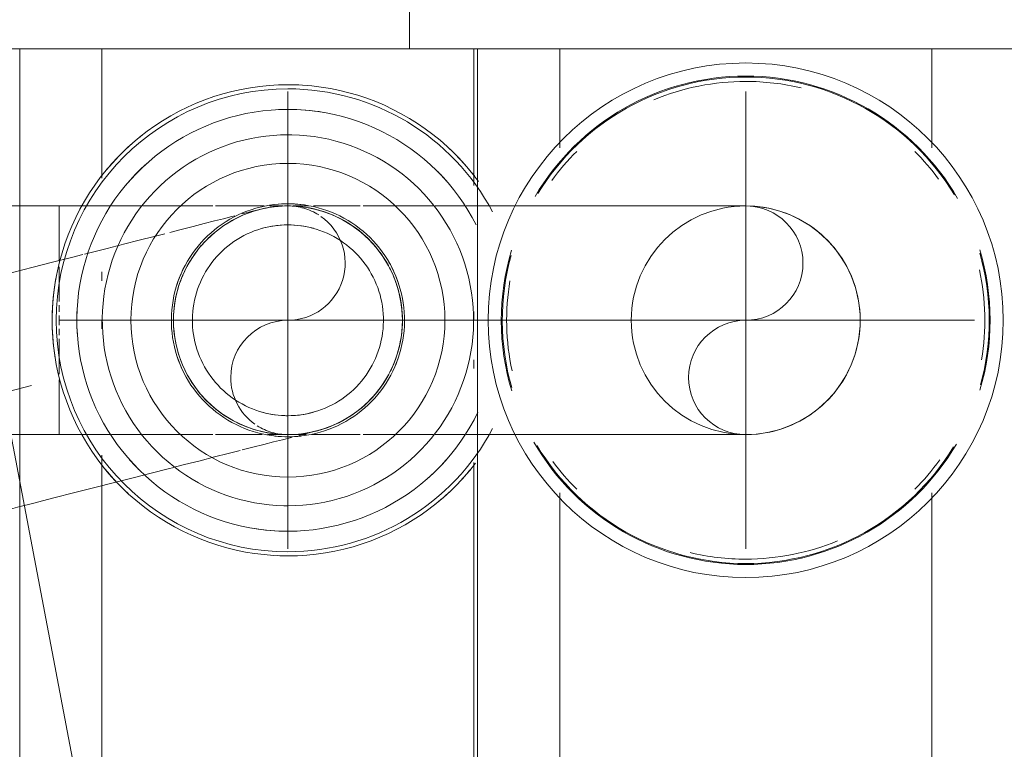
# Model space of a CAD drawing. Header units: millimetres. Extents: x 25873 to 52219, y 4748 to 39565.
# Tile 61 of 85: x 33576 to 33645, y 38041 to 38093. Entities that reach past the tile are written whole.
import ezdxf

# ---------------------------------------------------------------- set-up
doc = ezdxf.new("R2010")
doc.units = ezdxf.units.MM
for name, pattern in [('ADSK_Осевая', [700, 500, -100, 0, -100]), ('ADSK_Скрыто', [300, 150, -150]), ('ADSK_Штриховая_ш3 п1_5', [225, 150, -75])]:
    doc.linetypes.add(name, pattern=pattern)
for name, color, linetype, lineweight in [('A-DETL-____-HDLN', 90, 'ADSK_Скрыто', 9), ('A-DETL-____-MBND', 5, 'ADSK_Штриховая_ш3 п1_5', 20), ('M-EQPM-___-IDEN', 50, 'Continuous', 20), ('M-EQPM-____-OTLN', 50, 'Continuous', 20), ('P-PIPE-____-CNTR', 3, 'ADSK_Осевая', 20)]:
    doc.layers.add(name, color=color, linetype=linetype, lineweight=lineweight)

# ---------------------------------------------------------------- blocks, each defined once
blk = doc.blocks.new('ADSK_Коллектор с регулирующими клапанами и расходомерами - N5-1658201-В_Этаж 01_Отопление')
at = {"layer": 'M-EQPM-____-OTLN'}
for p, q in [((62, -14.5), (62, -18.5)), ((62, -18.5), (62, -53)), ((68.929, -23), (62, -23)), ((118.929, -23), (93.071, -23)), ((62, -49), (68.929, -49)), ((93.071, -49), (118.929, -49)), ((62, -59.5), (62, -53)), ((62, -54.75), (250, -54.75)), ((71.564, -55), (62, -55)), ((81, -55), (80.392, -55)), ((84.38, -55), (83.762, -55)), ((121.564, -55), (90.942, -55)), ((50, -59.5), (62, -59.5)), ((62, -59.5), (62, -85)), ((62, -81), (71.058, -81)), ((77.62, -81), (78.238, -81)), ((81, -81), (81.608, -81)), ((90.438, -81), (121.058, -81)), ((62, -91.5), (62, -85)), ((62, -86.75), (250, -86.75))]:
    blk.add_line(p, q, dxfattribs=at)
at = {"layer": 'M-EQPM-____-OTLN', "flags": 128}
for points in [[(71.3, -54.674), (70.775, -55.072), (70.266, -55.491), (69.774, -55.931), (69.301, -56.389), (68.846, -56.866), (68.41, -57.361), (67.995, -57.873), (67.6, -58.401), (67.227, -58.945), (66.876, -59.503), (66.547, -60.075), (66.242, -60.659), (65.96, -61.255), (65.703, -61.862), (65.469, -62.478), (65.261, -63.104), (65.078, -63.737), (64.92, -64.377), (64.788, -65.023), (64.682, -65.674), (64.602, -66.328), (64.548, -66.985), (64.521, -67.644), (64.517, -68)], [(74.328, -54.839), (73.807, -55.116), (73.297, -55.414), (72.8, -55.732), (72.316, -56.07), (71.846, -56.427), (71.391, -56.802), (70.951, -57.195), (70.527, -57.606), (70.119, -58.033), (69.729, -58.476), (69.358, -58.934), (69.004, -59.407), (68.67, -59.894), (68.356, -60.393), (68.062, -60.905), (67.789, -61.428), (67.536, -61.962), (67.306, -62.505), (67.097, -63.057), (66.91, -63.617), (66.746, -64.184), (66.605, -64.757), (66.487, -65.335), (66.392, -65.918), (66.32, -66.504), (66.272, -67.092), (66.248, -67.681), (66.244, -68)], [(93.978, -68), (93.968, -67.481), (93.937, -66.963), (93.885, -66.446), (93.813, -65.932), (93.72, -65.422), (93.606, -64.915), (93.473, -64.413), (93.32, -63.917), (93.146, -63.428), (92.954, -62.946), (92.742, -62.472), (92.512, -62.007), (92.263, -61.551), (91.996, -61.106), (91.711, -60.672), (91.41, -60.249), (91.092, -59.839), (90.757, -59.442), (90.407, -59.059), (90.042, -58.69), (89.663, -58.336), (89.269, -57.997), (88.863, -57.674), (88.443, -57.368), (88.012, -57.079), (87.57, -56.807), (87.117, -56.554), (86.654, -56.318), (86.183, -56.101), (85.703, -55.904), (85.215, -55.725), (84.721, -55.567), (84.221, -55.428), (83.716, -55.309), (83.206, -55.21), (82.693, -55.133), (82.177, -55.075), (81.659, -55.038), (81.14, -55.022), (80.621, -55.027), (80.103, -55.053), (79.586, -55.099), (79.071, -55.166), (78.559, -55.253), (78.051, -55.361), (77.548, -55.489), (77.051, -55.637), (76.559, -55.805), (76.075, -55.992), (75.599, -56.199), (75.132, -56.424), (74.673, -56.668), (74.225, -56.93), (73.788, -57.21), (73.362, -57.507), (72.949, -57.821), (72.548, -58.151), (72.161, -58.497), (71.788, -58.858), (71.43, -59.234), (71.087, -59.623), (70.76, -60.026), (70.449, -60.442), (70.155, -60.87), (69.879, -61.31), (69.62, -61.76), (69.38, -62.22), (69.158, -62.689), (68.955, -63.167), (68.772, -63.652), (68.607, -64.145), (68.463, -64.644), (68.339, -65.148), (68.235, -65.656), (68.152, -66.168), (68.089, -66.684), (68.046, -67.201), (68.025, -67.72), (68.022, -68)], [(95.756, -68), (95.744, -67.41), (95.709, -66.821), (95.65, -66.234), (95.567, -65.649), (95.462, -65.068), (95.333, -64.493), (95.181, -63.922), (95.007, -63.358), (94.81, -62.802), (94.591, -62.254), (94.35, -61.715), (94.088, -61.186), (93.805, -60.668), (93.502, -60.162), (93.178, -59.668), (92.835, -59.188), (92.474, -58.722), (92.093, -58.27), (91.695, -57.834), (91.28, -57.415), (90.849, -57.012), (90.402, -56.627), (89.939, -56.26), (89.463, -55.912), (88.973, -55.584), (88.47, -55.275), (87.955, -54.986), (87.429, -54.718)], [(97.483, -68), (97.47, -67.341), (97.43, -66.683), (97.364, -66.027), (97.272, -65.374), (97.154, -64.725), (97.011, -64.082), (96.841, -63.445), (96.646, -62.815), (96.426, -62.193), (96.182, -61.581), (95.913, -60.979), (95.62, -60.389), (95.304, -59.81), (94.965, -59.244), (94.604, -58.693), (94.221, -58.156), (93.817, -57.636), (93.392, -57.131), (92.947, -56.645), (92.484, -56.176), (92.002, -55.726), (91.502, -55.296), (90.986, -54.886)], [(89.15, -68), (89.143, -67.674), (89.124, -67.349), (89.091, -67.024), (89.046, -66.702), (88.988, -66.381), (88.916, -66.063), (88.833, -65.748), (88.736, -65.436), (88.628, -65.129), (88.507, -64.826), (88.374, -64.529), (88.229, -64.236), (88.073, -63.95), (87.905, -63.671), (87.726, -63.398), (87.537, -63.133), (87.337, -62.875), (87.127, -62.626), (86.907, -62.385), (86.678, -62.154), (86.44, -61.931), (86.193, -61.718), (85.937, -61.516), (85.674, -61.324), (85.403, -61.142), (85.126, -60.971), (84.841, -60.812), (84.551, -60.664), (84.255, -60.528), (83.953, -60.404), (83.647, -60.292), (83.337, -60.192), (83.023, -60.105), (82.705, -60.03), (82.385, -59.969), (82.063, -59.92), (81.739, -59.884), (81.414, -59.861), (81.088, -59.85), (80.762, -59.853), (80.436, -59.87), (80.112, -59.899), (79.788, -59.941), (79.467, -59.995), (79.148, -60.063), (78.832, -60.144), (78.52, -60.237), (78.211, -60.342), (77.907, -60.46), (77.608, -60.589), (77.315, -60.731), (77.027, -60.884), (76.746, -61.049), (76.471, -61.224), (76.204, -61.411), (75.944, -61.608), (75.692, -61.815), (75.449, -62.032), (75.215, -62.259), (74.99, -62.495), (74.775, -62.74), (74.57, -62.993), (74.374, -63.254), (74.19, -63.523), (74.016, -63.799), (73.854, -64.081), (73.703, -64.37), (73.564, -64.665), (73.436, -64.965), (73.321, -65.27), (73.218, -65.579), (73.127, -65.892), (73.049, -66.209), (72.984, -66.528), (72.932, -66.85), (72.892, -67.173), (72.865, -67.498), (72.852, -67.824), (72.85, -68)], [(87.676, -68), (87.671, -67.733), (87.655, -67.466), (87.628, -67.201), (87.591, -66.936), (87.543, -66.674), (87.485, -66.413), (87.416, -66.155), (87.337, -65.9), (87.248, -65.648), (87.149, -65.4), (87.04, -65.156), (86.922, -64.917), (86.794, -64.683), (86.656, -64.454), (86.51, -64.23), (86.355, -64.013), (86.191, -63.802), (86.019, -63.598), (85.839, -63.401), (85.651, -63.211), (85.456, -63.029), (85.254, -62.855), (85.044, -62.689), (84.829, -62.531), (84.607, -62.382), (84.38, -62.243), (84.147, -62.112), (83.909, -61.991), (83.666, -61.879), (83.419, -61.778), (83.168, -61.686), (82.914, -61.604), (82.657, -61.533), (82.397, -61.472), (82.135, -61.421), (81.871, -61.381), (81.605, -61.351), (81.339, -61.333), (81.072, -61.324), (80.805, -61.327), (80.538, -61.34), (80.272, -61.364), (80.008, -61.398), (79.744, -61.443), (79.483, -61.499), (79.224, -61.564), (78.968, -61.641), (78.716, -61.727), (78.467, -61.823), (78.222, -61.93), (77.981, -62.045), (77.746, -62.171), (77.515, -62.306), (77.29, -62.45), (77.071, -62.602), (76.858, -62.764), (76.652, -62.934), (76.453, -63.112), (76.261, -63.297), (76.077, -63.491), (75.901, -63.691), (75.733, -63.898), (75.573, -64.112), (75.422, -64.333), (75.279, -64.559), (75.146, -64.79), (75.023, -65.027), (74.909, -65.268), (74.804, -65.514), (74.71, -65.764), (74.625, -66.017), (74.551, -66.273), (74.487, -66.533), (74.434, -66.794), (74.391, -67.058), (74.358, -67.323), (74.337, -67.589), (74.326, -67.856), (74.324, -68)], [(64.517, -68), (64.53, -68.659), (64.57, -69.317), (64.636, -69.973), (64.728, -70.626), (64.846, -71.275), (64.989, -71.918), (65.159, -72.555), (65.354, -73.185), (65.574, -73.807), (65.818, -74.419), (66.087, -75.021), (66.38, -75.611), (66.696, -76.19), (67.035, -76.756), (67.396, -77.307), (67.779, -77.844), (68.183, -78.364), (68.608, -78.869), (69.053, -79.355), (69.516, -79.824), (69.998, -80.274), (70.498, -80.704), (71.014, -81.114), (71.547, -81.503), (72.094, -81.87), (72.656, -82.215), (73.231, -82.537), (73.819, -82.836), (74.418, -83.112), (75.027, -83.363), (75.646, -83.589), (76.274, -83.791), (76.909, -83.967), (77.551, -84.118), (78.198, -84.243), (78.85, -84.342), (79.505, -84.415), (80.163, -84.462), (80.822, -84.482), (81.481, -84.476), (82.14, -84.443), (82.796, -84.385), (83.45, -84.3), (84.1, -84.189), (84.745, -84.052), (85.384, -83.889), (86.016, -83.701), (86.64, -83.488), (87.254, -83.25), (87.859, -82.988), (88.453, -82.702), (89.035, -82.392), (89.604, -82.059), (90.16, -81.704), (90.7, -81.326), (91.225, -80.928), (91.734, -80.509), (92.226, -80.069), (92.699, -79.611), (93.154, -79.134), (93.59, -78.639), (94.005, -78.127), (94.4, -77.599), (94.773, -77.055), (95.124, -76.497), (95.453, -75.925), (95.758, -75.341), (96.04, -74.745), (96.297, -74.138), (96.531, -73.522), (96.739, -72.896), (96.922, -72.263), (97.08, -71.623), (97.212, -70.977), (97.318, -70.326), (97.398, -69.672), (97.452, -69.015), (97.479, -68.356), (97.483, -68)], [(66.244, -68), (66.256, -68.59), (66.291, -69.179), (66.35, -69.766), (66.433, -70.351), (66.538, -70.932), (66.667, -71.507), (66.819, -72.078), (66.993, -72.642), (67.19, -73.198), (67.409, -73.746), (67.65, -74.285), (67.912, -74.814), (68.195, -75.332), (68.498, -75.838), (68.822, -76.332), (69.165, -76.812), (69.526, -77.278), (69.907, -77.73), (70.305, -78.166), (70.72, -78.585), (71.151, -78.988), (71.598, -79.373), (72.061, -79.74), (72.537, -80.088), (73.027, -80.416), (73.53, -80.725), (74.045, -81.014), (74.571, -81.282), (75.107, -81.528), (75.653, -81.753), (76.207, -81.956), (76.769, -82.136), (77.338, -82.294), (77.913, -82.429), (78.492, -82.541), (79.076, -82.63), (79.662, -82.695), (80.251, -82.737), (80.841, -82.755), (81.431, -82.749), (82.02, -82.72), (82.608, -82.668), (83.193, -82.592), (83.775, -82.492), (84.353, -82.37), (84.924, -82.224), (85.49, -82.056), (86.049, -81.865), (86.599, -81.652), (87.141, -81.417), (87.672, -81.161), (88.193, -80.884), (88.703, -80.586), (89.2, -80.268), (89.684, -79.93), (90.154, -79.573), (90.609, -79.198), (91.049, -78.805), (91.473, -78.394), (91.881, -77.967), (92.271, -77.524), (92.642, -77.066), (92.996, -76.593), (93.33, -76.106), (93.644, -75.607), (93.938, -75.095), (94.211, -74.572), (94.464, -74.038), (94.694, -73.495), (94.903, -72.943), (95.09, -72.383), (95.254, -71.816), (95.395, -71.243), (95.513, -70.665), (95.608, -70.082), (95.68, -69.496), (95.728, -68.908), (95.752, -68.319), (95.756, -68)], [(68.022, -68), (68.032, -68.519), (68.063, -69.037), (68.115, -69.554), (68.187, -70.068), (68.28, -70.578), (68.394, -71.085), (68.527, -71.587), (68.68, -72.083), (68.854, -72.572), (69.046, -73.054), (69.258, -73.528), (69.488, -73.993), (69.737, -74.449), (70.004, -74.894), (70.289, -75.328), (70.59, -75.751), (70.908, -76.161), (71.243, -76.558), (71.593, -76.941), (71.958, -77.31), (72.337, -77.664), (72.731, -78.003), (73.137, -78.326), (73.557, -78.632), (73.988, -78.921), (74.43, -79.193), (74.883, -79.446), (75.346, -79.682), (75.817, -79.899), (76.297, -80.096), (76.785, -80.275), (77.279, -80.433), (77.779, -80.572), (78.284, -80.691), (78.794, -80.79), (79.307, -80.867), (79.823, -80.925), (80.341, -80.962), (80.86, -80.978), (81.379, -80.973), (81.897, -80.947), (82.414, -80.901), (82.929, -80.834), (83.441, -80.747), (83.949, -80.639), (84.452, -80.511), (84.949, -80.363), (85.441, -80.195), (85.925, -80.008), (86.401, -79.801), (86.868, -79.576), (87.327, -79.332), (87.775, -79.07), (88.212, -78.79), (88.638, -78.493), (89.051, -78.179), (89.452, -77.849), (89.839, -77.503), (90.212, -77.142), (90.57, -76.766), (90.913, -76.377), (91.24, -75.974), (91.551, -75.558), (91.845, -75.13), (92.121, -74.69), (92.38, -74.24), (92.62, -73.78), (92.842, -73.311), (93.045, -72.833), (93.228, -72.348), (93.393, -71.855), (93.537, -71.356), (93.661, -70.852), (93.765, -70.344), (93.848, -69.832), (93.911, -69.316), (93.954, -68.799), (93.975, -68.28), (93.978, -68)], [(72.85, -68), (72.857, -68.326), (72.876, -68.651), (72.909, -68.976), (72.954, -69.298), (73.012, -69.619), (73.084, -69.937), (73.167, -70.252), (73.264, -70.564), (73.372, -70.871), (73.493, -71.174), (73.626, -71.471), (73.771, -71.764), (73.927, -72.05), (74.095, -72.329), (74.274, -72.602), (74.463, -72.867), (74.663, -73.125), (74.873, -73.374), (75.093, -73.615), (75.322, -73.846), (75.56, -74.069), (75.807, -74.282), (76.063, -74.484), (76.326, -74.676), (76.597, -74.858), (76.874, -75.029), (77.159, -75.188), (77.449, -75.336), (77.745, -75.472), (78.047, -75.596), (78.353, -75.708), (78.663, -75.808), (78.977, -75.895), (79.295, -75.97), (79.615, -76.031), (79.937, -76.08), (80.261, -76.116), (80.586, -76.139), (80.912, -76.15), (81.238, -76.147), (81.564, -76.13), (81.888, -76.101), (82.212, -76.059), (82.533, -76.005), (82.852, -75.937), (83.168, -75.856), (83.48, -75.763), (83.789, -75.658), (84.093, -75.54), (84.392, -75.411), (84.685, -75.269), (84.973, -75.116), (85.254, -74.951), (85.529, -74.776), (85.796, -74.589), (86.056, -74.392), (86.308, -74.185), (86.551, -73.968), (86.785, -73.741), (87.01, -73.505), (87.225, -73.26), (87.43, -73.007), (87.626, -72.746), (87.81, -72.477), (87.984, -72.201), (88.146, -71.919), (88.297, -71.63), (88.436, -71.335), (88.564, -71.035), (88.679, -70.73), (88.782, -70.421), (88.873, -70.108), (88.951, -69.791), (89.016, -69.472), (89.068, -69.15), (89.108, -68.827), (89.135, -68.502), (89.148, -68.176), (89.15, -68)], [(74.324, -68), (74.329, -68.267), (74.345, -68.534), (74.372, -68.799), (74.409, -69.064), (74.457, -69.326), (74.515, -69.587), (74.584, -69.845), (74.663, -70.1), (74.752, -70.352), (74.851, -70.6), (74.96, -70.844), (75.078, -71.083), (75.206, -71.317), (75.344, -71.546), (75.49, -71.77), (75.645, -71.987), (75.809, -72.198), (75.981, -72.402), (76.161, -72.599), (76.349, -72.789), (76.544, -72.971), (76.746, -73.145), (76.956, -73.311), (77.171, -73.469), (77.393, -73.618), (77.62, -73.757), (77.853, -73.888), (78.091, -74.009), (78.334, -74.121), (78.581, -74.222), (78.832, -74.314), (79.086, -74.396), (79.343, -74.467), (79.603, -74.528), (79.865, -74.579), (80.129, -74.619), (80.395, -74.649), (80.661, -74.667), (80.928, -74.676), (81.195, -74.673), (81.462, -74.66), (81.728, -74.636), (81.992, -74.602), (82.256, -74.557), (82.517, -74.501), (82.776, -74.436), (83.032, -74.359), (83.284, -74.273), (83.533, -74.177), (83.778, -74.07), (84.019, -73.955), (84.254, -73.829), (84.485, -73.694), (84.71, -73.55), (84.929, -73.398), (85.142, -73.236), (85.348, -73.066), (85.547, -72.888), (85.739, -72.703), (85.923, -72.509), (86.099, -72.309), (86.267, -72.102), (86.427, -71.888), (86.578, -71.667), (86.721, -71.441), (86.854, -71.21), (86.977, -70.973), (87.091, -70.732), (87.196, -70.486), (87.29, -70.236), (87.375, -69.983), (87.449, -69.727), (87.513, -69.467), (87.566, -69.206), (87.609, -68.942), (87.642, -68.677), (87.663, -68.411), (87.674, -68.144), (87.676, -68)]]:
    blk.add_lwpolyline(points, dxfattribs=at)
at = {"layer": 'M-EQPM-____-OTLN'}
for centre, radius, start, end in [((81, -36), 18, 360, 180), ((81, -36), 17.084, 73.33823, 106.80841), ((81, -36), 17.018, 74.57897, 106.00521), ((81, -36), 16.711, 80.47358, 102.18931), ((81, -36), 17.084, 119.91774, 180), ((81, -36), 17.084, 360, 59.53495), ((81, -36), 17.018, 121.01314, 180), ((81, -36), 17.018, 360, 58.6128), ((81, -36), 16.711, 126.21726, 135), ((81, -36), 16.711, 45, 54.23178), ((81, -36), 16.711, 360, 22.57519), ((81, -36), 16.711, 166.55416, 180), ((81, -36), 18, 180, 360), ((81, -36), 17.084, 180, 239.53495), ((81, -36), 17.018, 180, 238.6128), ((81, -36), 16.711, 180, 202.5752), ((81, -36), 17.084, 299.91774, 360), ((81, -36), 17.018, 301.01314, 360), ((81, -36), 16.711, 346.55416, 360), ((81, -36), 16.711, 225, 234.23178), ((81, -36), 16.711, 306.21726, 315), ((81, -36), 17.084, 253.33823, 286.80841), ((81, -36), 17.018, 254.57897, 286.00521), ((81, -36), 16.711, 260.47358, 282.18931), ((81, -68), 16.192, 117.91242, 180), ((81, -68), 16.192, 360, 62.08758), ((81, -68), 16.483, 127.76547, 137.29939), ((81, -68), 16.483, 37.99041, 50.94744), ((81, -68), 10.974, 0, 180), ((81, -68), 14.757, 131.4266, 135), ((81, -68), 14.757, 131.43096, 135), ((81, -68), 14.757, 41.8721, 49.09337), ((81, -68), 14.757, 41.87592, 49.09678), ((81, -68), 8.15, 108.33973, 120), ((81, -68), 8.15, 60, 72.04404), ((81, -68), 14.757, 170.29956, 180), ((81, -68), 14.757, 170.30168, 180), ((81, -68), 6.676, 164.57647, 180), ((81, -68), 6.676, 360, 15.42353), ((81, -68), 16.483, 177.35227, 180), ((81, -68), 8.15, 173.60454, 180), ((81, -68), 8.15, 360, 6.39881), ((81, -68), 14.757, 360, 3.37558), ((81, -68), 14.757, 360, 3.37971), ((81, -68), 16.483, 360, 2.32349), ((81, -68), 16.483, 180, 182.32349), ((81, -68), 16.192, 180, 360), ((81, -68), 14.757, 180, 183.37971), ((81, -68), 14.757, 180, 183.37558), ((81, -68), 10.974, 180, 0), ((81, -68), 8.15, 180, 186.39881), ((81, -68), 6.676, 180, 195.42353), ((81, -68), 6.676, 344.57647, 360), ((81, -68), 8.15, 353.60454, 360), ((81, -68), 14.757, 350.29956, 360), ((81, -68), 14.757, 350.30168, 360), ((81, -68), 16.483, 357.35227, 360), ((81, -68), 8.15, 240, 252.04404), ((81, -68), 8.15, 288.33973, 300), ((81, -68), 16.483, 217.99041, 230.94744), ((81, -68), 14.757, 221.8721, 230.55926), ((81, -68), 14.757, 221.87592, 230.56621), ((81, -68), 14.757, 311.4266, 315), ((81, -68), 14.757, 311.43096, 315), ((81, -68), 16.483, 307.76961, 317.29939), ((81, -68), 14.757, 267.15207, 273.58361), ((81, -68), 14.757, 267.15555, 273.59297), ((81, -68), 16.483, 259.52992, 279.24165)]:
    blk.add_arc(centre, radius, start, end, dxfattribs=at)
blk = doc.blocks.new('ADSK_СШПЭ Аксиальный_Поворот с фиксатором - Поворот трубы-V99-В_Этаж 01_Отопление')
at = {"layer": 'A-DETL-____-HDLN', "color": 1}
for p, q in [((33546.752, 37917.359), (33547.331, 37915.089)), ((33587.255, 37911.179), (33586.873, 37911.082)), ((33588.013, 37911.373), (33587.379, 37911.211))]:
    blk.add_line(p, q, dxfattribs=at)
at = {"layer": 'A-DETL-____-HDLN', "color": 1, "flags": 128}
for points in [[(33593.263, 37929.224), (33593.574, 37929.297), (33593.889, 37929.357), (33594.205, 37929.405), (33594.523, 37929.44), (33594.842, 37929.462)], [(33595.074, 37929.469), (33595.162, 37929.472), (33595.406, 37929.47)], [(33595.617, 37929.462), (33595.802, 37929.453), (33596.12, 37929.424), (33596.438, 37929.382), (33596.753, 37929.328), (33597.066, 37929.261), (33597.376, 37929.182), (33597.682, 37929.091), (33597.985, 37928.987), (33598.283, 37928.871), (33598.577, 37928.743), (33598.865, 37928.604), (33599.147, 37928.453), (33599.423, 37928.292), (33599.693, 37928.119), (33599.955, 37927.936), (33600.21, 37927.742), (33600.456, 37927.538), (33600.695, 37927.325), (33600.924, 37927.102), (33601.145, 37926.87), (33601.356, 37926.63), (33601.557, 37926.381), (33601.749, 37926.124), (33601.929, 37925.86), (33602.1, 37925.589), (33602.259, 37925.312)], [(33586.983, 37927.622), (33587.773, 37927.824), (33588.616, 37928.039), (33589.393, 37928.237), (33590.102, 37928.418), (33590.741, 37928.581), (33591.31, 37928.726), (33591.526, 37928.781)], [(33592.036, 37928.911), (33592.233, 37928.962), (33592.586, 37929.052), (33592.865, 37929.123), (33593.071, 37929.175), (33593.203, 37929.209), (33593.26, 37929.223), (33593.263, 37929.224)], [(33583.423, 37926.714), (33583.756, 37926.799), (33584.853, 37927.079), (33585.89, 37927.343), (33586.627, 37927.531)], [(33581.02, 37926.101), (33581.386, 37926.194), (33582.6, 37926.504), (33583.3, 37926.683)], [(33575.998, 37924.82), (33577.421, 37925.183), (33578.794, 37925.533), (33580.117, 37925.871), (33580.899, 37926.07)], [(33602.348, 37925.141), (33602.407, 37925.028), (33602.543, 37924.739), (33602.668, 37924.444), (33602.781, 37924.145), (33602.882, 37923.841), (33602.97, 37923.533), (33602.992, 37923.45)], [(33602.992, 37923.45), (33603.065, 37923.138), (33603.125, 37922.824), (33603.173, 37922.508), (33603.208, 37922.19), (33603.23, 37921.87), (33603.24, 37921.551), (33603.237, 37921.231), (33603.221, 37920.911), (33603.192, 37920.592), (33603.15, 37920.275), (33603.096, 37919.96), (33603.029, 37919.647), (33602.95, 37919.337), (33602.858, 37919.03), (33602.755, 37918.728), (33602.639, 37918.429), (33602.511, 37918.136), (33602.372, 37917.848)], [(33602.249, 37917.617), (33602.221, 37917.565), (33602.06, 37917.289), (33601.887, 37917.02), (33601.703, 37916.758), (33601.51, 37916.503), (33601.306, 37916.256), (33601.093, 37916.018), (33600.87, 37915.788), (33600.638, 37915.568), (33600.397, 37915.357), (33600.149, 37915.155), (33599.892, 37914.964), (33599.628, 37914.783), (33599.357, 37914.613), (33599.08, 37914.454), (33598.796, 37914.306), (33598.507, 37914.17), (33598.212, 37914.045), (33597.912, 37913.932), (33597.609, 37913.831), (33597.301, 37913.742), (33597.218, 37913.721)], [(33597.218, 37913.721), (33597.181, 37913.711), (33597.069, 37913.683), (33596.883, 37913.635), (33596.624, 37913.569), (33596.291, 37913.484), (33595.995, 37913.409)], [(33595.481, 37913.278), (33595.406, 37913.259), (33594.857, 37913.118), (33594.236, 37912.96), (33593.546, 37912.784), (33592.788, 37912.591), (33592.044, 37912.401)], [(33591.906, 37912.366), (33591.07, 37912.152), (33590.113, 37911.908), (33589.094, 37911.648), (33588.013, 37911.373)], [(33586.873, 37911.082), (33585.674, 37910.776), (33584.42, 37910.456), (33583.111, 37910.122), (33581.751, 37909.775), (33580.341, 37909.415), (33578.884, 37909.044), (33577.382, 37908.661), (33576.525, 37908.442)]]:
    blk.add_lwpolyline(points, dxfattribs=at)
at = {"layer": 'A-DETL-____-HDLN', "color": 1}
for start, end in [(93.47191, 104.31104), (89.31104, 91.66211), (88.67895, 89.31104), (74.31104, 86.76092), (104.31104, 134.31104), (28.67895, 74.31104), (136.16683, 149.31104), (149.31104, 151.66211), (153.47191, 164.31104), (14.31104, 26.76092), (164.31104, 194.31104), (333.47191, 14.31104), (194.31104, 206.76092), (273.47191, 331.66211), (208.67895, 209.31104), (209.31104, 266.76092), (268.67895, 271.66211)]:
    blk.add_arc((33595.24, 37921.472), 8, start, end, dxfattribs=at)
at = {"layer": 'A-DETL-____-MBND', "color": 10}
for p, q in [((33547.331, 37915.089), (33548.73, 37909.607)), ((33548.73, 37909.607), (33550.707, 37901.856))]:
    blk.add_line(p, q, dxfattribs=at)
at = {"layer": 'A-DETL-____-MBND', "color": 10, "flags": 128}
for points in [[(33546.752, 37917.359), (33548.612, 37917.834), (33550.469, 37918.307), (33552.32, 37918.78), (33554.162, 37919.25), (33555.992, 37919.716), (33557.808, 37920.18), (33559.606, 37920.638), (33561.383, 37921.092), (33563.137, 37921.539), (33564.864, 37921.98), (33566.563, 37922.413), (33568.23, 37922.838), (33569.862, 37923.255), (33571.458, 37923.662), (33573.014, 37924.059), (33574.528, 37924.445), (33575.998, 37924.82)], [(33576.49, 37908.433), (33575.837, 37908.266), (33574.252, 37907.862), (33572.629, 37907.448), (33570.971, 37907.025), (33569.281, 37906.594), (33567.561, 37906.155), (33565.814, 37905.709), (33564.043, 37905.258), (33562.25, 37904.8), (33560.439, 37904.338), (33558.613, 37903.872), (33556.773, 37903.403), (33554.924, 37902.932), (33553.069, 37902.458), (33551.209, 37901.984), (33550.707, 37901.856)]]:
    blk.add_lwpolyline(points, dxfattribs=at)
blk = doc.blocks.new('ADSK_СШПЭ Аксиальный_Поворот с фиксатором - Поворот трубы-V98-В_Этаж 01_Отопление')
at = {"layer": 'A-DETL-____-HDLN', "color": 170}
for p, q in [((33579.24, 38029.472), (33579.24, 38025.61)), ((33595.08, 38029.472), (33595.401, 38029.472)), ((33579.24, 38025.22), (33579.24, 38022.777)), ((33579.24, 38022.518), (33579.24, 38022.071)), ((33579.24, 38021.809), (33579.24, 38021.472)), ((33579.24, 38021.472), (33579.24, 38021.136)), ((33579.24, 38020.874), (33579.24, 38020.427)), ((33579.24, 38020.168), (33579.24, 38017.712)), ((33579.24, 38017.309), (33579.24, 38013.472)), ((33582.786, 38013.472), (33581.677, 38013.472)), ((33583.592, 38013.472), (33582.904, 38013.472)), ((33584.96, 38013.472), (33583.592, 38013.472)), ((33585.501, 38013.472), (33585.084, 38013.472)), ((33589.989, 38013.472), (33589.284, 38013.472)), ((33591.153, 38013.472), (33590.188, 38013.472)), ((33593.003, 38013.472), (33591.153, 38013.472)), ((33593.442, 38013.472), (33593.003, 38013.472)), ((33594.83, 38013.472), (33593.814, 38013.472)), ((33594.881, 38013.472), (33594.83, 38013.472)), ((33595.401, 38013.472), (33595.08, 38013.472)), ((33596.522, 38013.472), (33595.599, 38013.472)), ((33600.293, 38013.472), (33600.153, 38013.472)), ((33601.864, 38013.472), (33600.491, 38013.472)), ((33605.393, 38013.472), (33605.175, 38013.472)), ((33606.769, 38013.472), (33605.52, 38013.472)), ((33607.579, 38013.472), (33606.769, 38013.472)), ((33608.32, 38013.472), (33607.698, 38013.472))]:
    blk.add_line(p, q, dxfattribs=at)
at = {"layer": 'A-DETL-____-HDLN', "color": 170, "flags": 128}
for points in [[(33579.24, 38029.472), (33581.16, 38029.472), (33582.782, 38029.472)], [(33582.902, 38029.472), (33583.076, 38029.472), (33584.986, 38029.472)], [(33585.087, 38029.472), (33586.888, 38029.472), (33588.776, 38029.472), (33589.989, 38029.472)], [(33590.188, 38029.472), (33590.65, 38029.472), (33592.505, 38029.472), (33593.573, 38029.472)], [(33593.958, 38029.472), (33594.339, 38029.472), (33594.881, 38029.472)], [(33595.599, 38029.472), (33596.149, 38029.472), (33596.666, 38029.472)], [(33597.038, 38029.472), (33597.932, 38029.472), (33599.685, 38029.472), (33600.293, 38029.472)], [(33600.491, 38029.472), (33601.406, 38029.472), (33603.09, 38029.472), (33604.737, 38029.472), (33605.396, 38029.472)], [(33605.521, 38029.472), (33606.343, 38029.472), (33607.577, 38029.472)], [(33607.695, 38029.472), (33607.906, 38029.472), (33609.422, 38029.472), (33610.891, 38029.472), (33612.308, 38029.472), (33613.673, 38029.472), (33614.983, 38029.472), (33616.236, 38029.472), (33617.429, 38029.472), (33618.561, 38029.472), (33619.631, 38029.472), (33620.636, 38029.472), (33621.574, 38029.472), (33622.445, 38029.472), (33623.247, 38029.472), (33623.978, 38029.472), (33624.638, 38029.472), (33625.225, 38029.472), (33625.739, 38029.472), (33626.178, 38029.472), (33626.542, 38029.472), (33626.83, 38029.472), (33627.043, 38029.472), (33627.178, 38029.472), (33627.237, 38029.472), (33627.24, 38029.472)], [(33627.24, 38029.472), (33627.56, 38029.466), (33627.88, 38029.447), (33628.198, 38029.415), (33628.515, 38029.37), (33628.83, 38029.313), (33629.142, 38029.243), (33629.451, 38029.161), (33629.757, 38029.066), (33630.058, 38028.96), (33630.356, 38028.841), (33630.648, 38028.71), (33630.934, 38028.568)], [(33630.935, 38028.568), (33631.215, 38028.415), (33631.49, 38028.25), (33631.757, 38028.075), (33632.018, 38027.889), (33632.271, 38027.693), (33632.515, 38027.487), (33632.752, 38027.271), (33632.979, 38027.046), (33633.197, 38026.812), (33633.406, 38026.57), (33633.605, 38026.319), (33633.794, 38026.061), (33633.972, 38025.795), (33634.139, 38025.522), (33634.296, 38025.243), (33634.441, 38024.958), (33634.575, 38024.667), (33634.697, 38024.371), (33634.807, 38024.071), (33634.904, 38023.766), (33634.99, 38023.458), (33635.063, 38023.146), (33635.124, 38022.832), (33635.172, 38022.516), (33635.207, 38022.198), (33635.23, 38021.879), (33635.24, 38021.559), (33635.24, 38021.472)], [(33635.24, 38021.472), (33635.234, 38021.152), (33635.215, 38020.833), (33635.183, 38020.515), (33635.138, 38020.198), (33635.081, 38019.883), (33635.011, 38019.571), (33634.929, 38019.262), (33634.834, 38018.956), (33634.727, 38018.654), (33634.609, 38018.357), (33634.478, 38018.065), (33634.336, 38017.778), (33634.183, 38017.497), (33634.018, 38017.223), (33633.843, 38016.955), (33633.657, 38016.695), (33633.461, 38016.442), (33633.255, 38016.197), (33633.039, 38015.961), (33632.814, 38015.734), (33632.58, 38015.515), (33632.337, 38015.306), (33632.087, 38015.108), (33631.828, 38014.919), (33631.563, 38014.741), (33631.29, 38014.573), (33631.011, 38014.417), (33630.726, 38014.272), (33630.435, 38014.138), (33630.139, 38014.016), (33629.839, 38013.906), (33629.534, 38013.808), (33629.226, 38013.723), (33628.914, 38013.649), (33628.6, 38013.589), (33628.284, 38013.541), (33627.966, 38013.505), (33627.646, 38013.483), (33627.327, 38013.473), (33627.24, 38013.472)], [(33581.677, 38013.472), (33579.758, 38013.472), (33579.24, 38013.472)], [(33589.284, 38013.472), (33587.399, 38013.472), (33585.501, 38013.472)], [(33600.153, 38013.472), (33598.409, 38013.472), (33596.907, 38013.472)], [(33605.175, 38013.472), (33603.539, 38013.472), (33601.864, 38013.472)], [(33627.24, 38013.472), (33627.202, 38013.472), (33627.087, 38013.472), (33626.895, 38013.472), (33626.627, 38013.472), (33626.283, 38013.472), (33625.864, 38013.472), (33625.371, 38013.472), (33624.804, 38013.472), (33624.163, 38013.472), (33623.451, 38013.472), (33622.668, 38013.472), (33621.816, 38013.472), (33620.896, 38013.472), (33619.908, 38013.472), (33618.856, 38013.472), (33617.741, 38013.472), (33616.564, 38013.472), (33615.327, 38013.472), (33614.032, 38013.472), (33612.682, 38013.472), (33611.278, 38013.472), (33609.824, 38013.472), (33608.32, 38013.472)]]:
    blk.add_lwpolyline(points, dxfattribs=at)
at = {"layer": 'A-DETL-____-HDLN', "color": 170}
for start, end in [(0, 180), (180, 0)]:
    blk.add_arc((33627.24, 38021.472), 8, start, end, dxfattribs=at)

msp = doc.modelspace()

# ---------------------------------------------------------------- linework, layer by layer
at = {"layer": 'A-DETL-____-HDLN', "color": 170}
for p, q in [((33579.24, 38079.472), (33576.54, 38079.472)), ((33579.24, 38075.61), (33579.24, 38079.472)), ((33579.24, 38072.777), (33579.24, 38075.22)), ((33579.24, 38072.071), (33579.24, 38072.518)), ((33579.24, 38071.136), (33579.24, 38071.809)), ((33579.24, 38070.427), (33579.24, 38070.874)), ((33579.24, 38067.712), (33579.24, 38070.168)), ((33579.24, 38063.472), (33579.24, 38067.309)), ((33552.524, 38063.472), (33579.24, 38063.472))]:
    msp.add_line(p, q, dxfattribs=at)
at = {"layer": 'A-DETL-____-HDLN', "color": 1}
for centre, radius, start, end in [((33595.24, 38071.472), 8, 0, 180), ((33595.24, 38075.472), 4, 57.51136, 90), ((33595.24, 38075.472), 4, 270, 54.86482), ((33595.24, 38071.472), 8, 180, 0), ((33595.24, 38067.472), 4, 90, 180), ((33595.24, 38067.472), 4, 180, 234.86482), ((33595.24, 38067.472), 4, 237.51136, 270)]:
    msp.add_arc(centre, radius, start, end, dxfattribs=at)
at = {"layer": 'A-DETL-____-HDLN', "color": 170}
for centre, radius, start, end in [((33627.24, 38071.472), 8, 0, 180), ((33627.24, 38075.472), 4, 270, 90), ((33627.24, 38071.472), 8, 180, 0), ((33627.24, 38067.472), 4, 90, 270)]:
    msp.add_arc(centre, radius, start, end, dxfattribs=at)
at = {"layer": 'A-DETL-____-MBND'}
msp.add_line((33576.49, 38079.472), (32092.086, 38079.472), dxfattribs=at)
at = {"layer": 'A-DETL-____-MBND', "color": 10}
msp.add_line((33577.326, 38066.902), (33548.73, 38059.607), dxfattribs=at)
at = {"layer": 'M-EQPM-___-IDEN'}
msp.add_line((33622.197, 37819.492), (33322.906, 39395.505), dxfattribs=at)
at = {"layer": 'P-PIPE-____-CNTR', "color": 10}
for p, q in [((33595.24, 38055.472), (33595.24, 38087.472)), ((33579.24, 38071.472), (33611.24, 38071.472))]:
    msp.add_line(p, q, dxfattribs=at)
at = {"layer": 'P-PIPE-____-CNTR', "color": 5}
for p, q in [((33627.24, 38055.472), (33627.24, 38087.472)), ((33611.24, 38071.472), (33643.24, 38071.472))]:
    msp.add_line(p, q, dxfattribs=at)

# ---------------------------------------------------------------- block references
at = {"layer": 'A-DETL-____-HDLN', "rotation": 269.9999999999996}
msp.add_blockref('ADSK_Коллектор с регулирующими клапанами и расходомерами - N5-1658201-В_Этаж 01_Отопление', (33663.24, 38152.472), dxfattribs=at)
at = {"layer": 'A-DETL-____-HDLN', "color": 1}
msp.add_blockref('ADSK_СШПЭ Аксиальный_Поворот с фиксатором - Поворот трубы-V99-В_Этаж 01_Отопление', (0, 150), dxfattribs=at)
at = {"layer": 'A-DETL-____-HDLN', "color": 170}
msp.add_blockref('ADSK_СШПЭ Аксиальный_Поворот с фиксатором - Поворот трубы-V98-В_Этаж 01_Отопление', (0, 50), dxfattribs=at)

doc.saveas('drawing.dxf')
